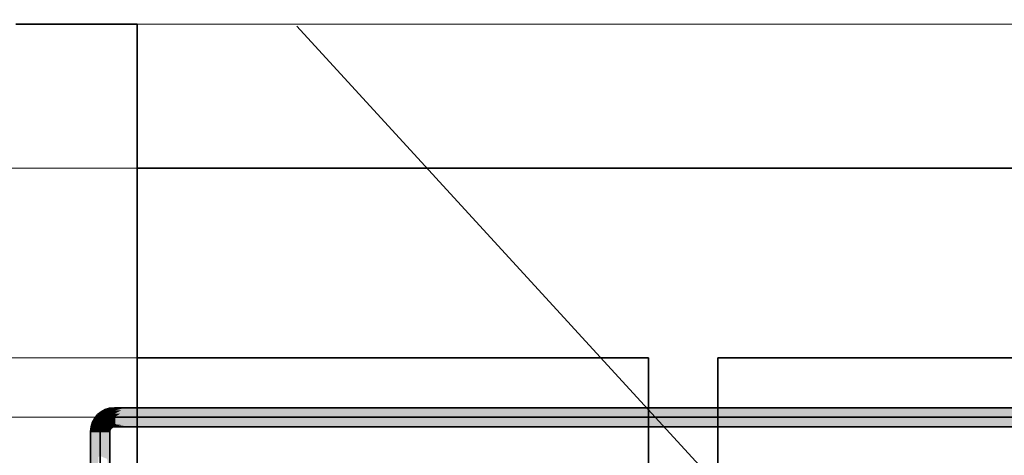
# Model space of a CAD drawing. Extents: x -208 to 552, y -140 to 454.
# Tile 11 of 47: x -78 to -22, y 353 to 379. Entities that reach past the tile are written whole.
import ezdxf
from ezdxf.lldxf.tags import DXFTag

# ---------------------------------------------------------------- set-up
doc = ezdxf.new("R2010")
doc.units = 0
doc.layers.get('0').update_dxf_attribs({"lineweight": 35})
for name, color, linetype, lineweight in [('0-Shading', 7, 'Continuous', 35), ('5_DG-BESTAND', 7, 'Continuous', 25), ('5_DG-FIRSTE-GRATE', 7, 'Continuous', 25)]:
    doc.layers.add(name, color=color, linetype=linetype, lineweight=lineweight)
doc.layers.add('H_Vorlauf', color=1, linetype='Continuous', lineweight=35, true_color=0xff0000)
doc.layers.add('H_Vorlauf_Beschriftung', color=1, linetype='Continuous', lineweight=18, true_color=0xff0000)
doc.styles.get("Standard").update_dxf_attribs({"font": 'arial.ttf'})
tags = doc.linetypes.add('ALL_S14', pattern=[0.002, 0.001, -0.001]).pattern_tags.tags
tags[6:7] = [DXFTag(74, 4), DXFTag(75, 0), DXFTag(340, '0'), DXFTag(46, 1.0), DXFTag(50, 0.0), DXFTag(44, 0.0), DXFTag(45, 0.0)]
tags[4:5] = [DXFTag(74, 4), DXFTag(75, 0), DXFTag(340, '0'), DXFTag(46, 1.0), DXFTag(50, 0.0), DXFTag(44, 0.0), DXFTag(45, 0.0)]
tags = doc.linetypes.add('VERDECKT2_S2', pattern=[0.0027, 0.002, -0.0007]).pattern_tags.tags
tags[6:7] = [DXFTag(74, 4), DXFTag(75, 0), DXFTag(340, '0'), DXFTag(46, 1.0), DXFTag(50, 0.0), DXFTag(44, 0.0), DXFTag(45, 0.0)]
tags[4:5] = [DXFTag(74, 4), DXFTag(75, 0), DXFTag(340, '0'), DXFTag(46, 1.0), DXFTag(50, 0.0), DXFTag(44, 0.0), DXFTag(45, 0.0)]

# ---------------------------------------------------------------- blocks, each defined once
blk = doc.blocks.new('Shading-A06HSU30NL', base_point=(253.809, 271.391))
at = {"layer": '0-Shading', "color": 14, "true_color": 0xaf0000}
for points in [[(-73.32, 355.893), (-73.362, 356.049), (-73.613, 355.772), (-73.693, 355.911)], [(-73.006, 355.934), (-73.006, 356.095), (-73.32, 355.893), (-73.362, 356.049)], [(-74.057, 355.327), (-74.197, 355.408), (-74.178, 355.035), (-74.334, 355.076)], [(-73.864, 355.579), (-73.978, 355.693), (-74.057, 355.327), (-74.197, 355.408)], [(-73.613, 355.772), (-73.693, 355.911), (-73.864, 355.579), (-73.978, 355.693)], [(-74.178, 355.035), (-74.334, 355.076), (-74.22, 354.72), (-74.381, 354.72)], [(-73.378, 354.935), (-73.383, 354.939), (-73.427, 354.833)], [(-73.271, 354.792), (-73.244, 354.858), (-73.427, 354.833), (-73.378, 354.935)], [(-73.31, 355.025), (-73.314, 355.029), (-73.383, 354.939)], [(-73.378, 354.935), (-73.302, 355.017), (-73.383, 354.939), (-73.31, 355.025)], [(-73.244, 354.858), (-73.2, 354.915), (-73.378, 354.935), (-73.302, 355.017)], [(-73.221, 355.093), (-73.224, 355.098), (-73.314, 355.029)], [(-73.31, 355.025), (-73.215, 355.083), (-73.314, 355.029), (-73.221, 355.093)], [(-73.302, 355.017), (-73.208, 355.07), (-73.31, 355.025), (-73.215, 355.083)], [(-73.2, 354.915), (-73.143, 354.959), (-73.302, 355.017), (-73.208, 355.07)], [(-73.117, 355.136), (-73.119, 355.142), (-73.224, 355.098)], [(-73.221, 355.093), (-73.114, 355.125), (-73.224, 355.098), (-73.117, 355.136)], [(-73.215, 355.083), (-73.11, 355.111), (-73.221, 355.093), (-73.114, 355.125)], [(-73.208, 355.07), (-73.106, 355.094), (-73.215, 355.083), (-73.11, 355.111)], [(-73.143, 354.959), (-73.077, 354.986), (-73.208, 355.07), (-73.106, 355.094)], [(-73.006, 355.15), (-73.006, 355.157), (-73.119, 355.142)], [(-73.117, 355.136), (-73.006, 355.139), (-73.119, 355.142), (-73.006, 355.15)], [(-73.114, 355.125), (-73.006, 355.124), (-73.117, 355.136), (-73.006, 355.139)], [(-73.11, 355.111), (-73.006, 355.107), (-73.114, 355.125), (-73.006, 355.124)], [(-73.106, 355.094), (-73.006, 355.09), (-73.11, 355.111), (-73.006, 355.107)], [(-73.077, 354.986), (-73.006, 354.995), (-73.106, 355.094), (-73.006, 355.09)], [(-73.271, 354.792), (-73.427, 354.833), (-73.281, 354.72), (-73.442, 354.72)]]:
    blk.add_solid(points, dxfattribs=at)
at = {"layer": '0-Shading', "color": 14, "true_color": 0xb00000}
for points in [[(-72.322, 356.095), (-73.006, 356.095), (-73.006, 355.981)], [(-72.322, 356.095), (-73.006, 355.934), (-71.897, 356.095), (-72.971, 355.934)], [(-73.006, 355.934), (-72.322, 356.095), (-73.006, 355.981)], [(-71.897, 356.095), (-72.971, 355.934), (-71.322, 356.095), (-72.619, 355.934)], [(-71.322, 356.095), (-72.619, 355.934), (-70.395, 356.095), (-72.134, 355.934)], [(-70.395, 356.095), (-72.134, 355.934), (-13.595, 356.095), (-13.197, 355.934)], [(-72.978, 355.148), (-73.006, 355.157), (-73.006, 355.15)], [(-72.437, 355.106), (-71.665, 355.12), (-72.978, 355.148), (-73.006, 355.157)], [(-70.17, 355.157), (-73.006, 355.157), (-70.107, 355.149)], [(-71.665, 355.12), (-70.107, 355.149), (-73.006, 355.157)], [(-73.006, 355.139), (-72.908, 355.127), (-73.006, 355.15), (-72.978, 355.148)], [(-73.006, 355.124), (-72.784, 355.09), (-73.006, 355.139), (-72.908, 355.127)], [(-73.006, 355.107), (-72.62, 355.041), (-73.006, 355.124), (-72.784, 355.09)], [(-73.006, 355.09), (-72.467, 354.995), (-73.006, 355.107), (-72.62, 355.041)], [(-73.006, 354.995), (-72.467, 354.995), (-73.006, 355.09)], [(-72.978, 355.148), (-72.908, 355.127), (-72.437, 355.106), (-72.731, 355.106)], [(-72.166, 354.995), (-71.829, 354.995), (-72.784, 355.09), (-72.908, 355.127)], [(-72.784, 355.09), (-72.62, 355.041), (-72.166, 354.995), (-72.352, 354.995)], [(-72.731, 355.106), (-71.829, 354.995), (-53.708, 355.106), (-11.945, 354.995)], [(-72.62, 355.041), (-72.467, 354.995), (-72.352, 354.995)], [(-71.665, 355.12), (-72.437, 355.106), (-71.139, 355.106)], [(-69.753, 355.106), (-70.107, 355.149), (-71.139, 355.106), (-71.665, 355.12)], [(-70.107, 355.149), (-12.004, 355.106), (-70.17, 355.157), (-12.03, 355.157)], [(-53.708, 355.106), (-12.003, 355.106), (-70.107, 355.149), (-12.004, 355.106)], [(-53.708, 355.106), (-70.107, 355.149), (-69.753, 355.106)], [(-12.003, 355.106), (-53.708, 355.106), (-11.945, 354.995)], [(-74.22, 348.812), (-74.22, 354.72), (-74.381, 346.365), (-74.381, 354.72)], [(-73.281, 348.812), (-73.281, 354.72), (-73.442, 354.72)], [(-73.396, 353.031), (-73.442, 354.72), (-73.442, 353.142)]]:
    blk.add_solid(points, dxfattribs=at)
at = {"layer": '0-Shading', "color": 1, "true_color": 0xf50000}
for points in [[(-73.589, 355.304), (-73.864, 355.579), (-73.72, 355.133), (-74.057, 355.327)], [(-73.418, 355.435), (-73.613, 355.772), (-73.589, 355.304), (-73.864, 355.579)], [(-73.219, 355.517), (-73.32, 355.893), (-73.418, 355.435), (-73.613, 355.772)], [(-73.224, 355.098), (-73.418, 355.435), (-73.314, 355.029), (-73.589, 355.304)], [(-73.119, 355.142), (-73.219, 355.517), (-73.224, 355.098), (-73.418, 355.435)], [(-73.006, 355.545), (-73.006, 355.934), (-73.219, 355.517), (-73.32, 355.893)], [(-73.006, 355.157), (-73.006, 355.545), (-73.119, 355.142), (-73.219, 355.517)], [(-72.971, 355.934), (-73.006, 355.934), (-73.006, 355.911)], [(-73.006, 355.911), (-73.006, 355.743), (-72.971, 355.934), (-72.987, 355.752)], [(-72.987, 355.752), (-73.006, 355.743), (-72.997, 355.64), (-73.006, 355.637)], [(-72.997, 355.64), (-73.006, 355.637), (-73.003, 355.575), (-73.006, 355.575)], [(-70.245, 355.563), (-70.032, 355.636), (-73.006, 355.545), (-72.157, 355.601)], [(-72.157, 355.601), (-72.935, 355.589), (-73.006, 355.545)], [(-73.003, 355.575), (-73.006, 355.545), (-72.935, 355.589)], [(-73.006, 355.575), (-73.006, 355.545), (-73.003, 355.575)], [(-73.006, 355.545), (-70.296, 355.545), (-70.245, 355.563)], [(-73.006, 355.157), (-70.17, 355.157), (-73.006, 355.545), (-70.296, 355.545)], [(-72.997, 355.64), (-73.003, 355.575), (-72.666, 355.753), (-72.935, 355.589)], [(-72.666, 355.753), (-72.987, 355.752), (-72.997, 355.64)], [(-72.971, 355.934), (-72.987, 355.752), (-72.619, 355.934)], [(-72.619, 355.934), (-72.987, 355.752), (-72.134, 355.934), (-72.666, 355.753)], [(-69.721, 355.762), (-72.105, 355.755), (-72.157, 355.601), (-72.935, 355.589)], [(-72.666, 355.753), (-72.935, 355.589), (-72.105, 355.755)], [(-71.932, 355.789), (-72.56, 355.789), (-72.105, 355.755), (-72.666, 355.753)], [(-13.197, 355.934), (-72.134, 355.934), (-60.573, 355.789), (-72.56, 355.789)], [(-69.662, 355.762), (-69.721, 355.762), (-70.032, 355.636), (-72.157, 355.601)], [(-71.932, 355.789), (-72.105, 355.755), (-69.649, 355.766), (-69.721, 355.762)], [(-71.932, 355.789), (-69.649, 355.766), (-69.582, 355.789)], [(-70.296, 355.545), (-34.765, 355.789), (-70.245, 355.563)], [(-34.765, 355.789), (-70.296, 355.545), (-12.955, 355.789), (-12.549, 355.545)], [(-70.296, 355.545), (-70.17, 355.157), (-12.549, 355.545), (-12.03, 355.157)], [(-60.573, 355.789), (-70.032, 355.636), (-34.765, 355.789), (-70.245, 355.563)], [(-70.032, 355.636), (-60.573, 355.789), (-69.662, 355.762)], [(-69.721, 355.762), (-69.662, 355.762), (-69.649, 355.766)], [(-69.662, 355.762), (-60.573, 355.789), (-69.582, 355.789)], [(-13.197, 355.934), (-60.573, 355.789), (-13.191, 355.931)], [(-60.573, 355.789), (-34.765, 355.789), (-13.191, 355.931), (-13.184, 355.926)], [(-34.765, 355.789), (-12.955, 355.789), (-13.184, 355.926)], [(-73.803, 354.934), (-74.178, 355.035), (-73.831, 354.72), (-74.22, 354.72)], [(-73.72, 355.133), (-74.057, 355.327), (-73.803, 354.934), (-74.178, 355.035)], [(-73.427, 354.833), (-73.803, 354.934), (-73.442, 354.72), (-73.831, 354.72)], [(-73.383, 354.939), (-73.72, 355.133), (-73.427, 354.833), (-73.803, 354.934)], [(-73.314, 355.029), (-73.589, 355.304), (-73.383, 354.939), (-73.72, 355.133)], [(-73.831, 354.72), (-74.22, 354.72), (-74.22, 348.812)], [(-73.831, 353.303), (-73.831, 354.72), (-73.927, 353.263)], [(-73.442, 353.142), (-73.442, 354.72), (-73.831, 353.303), (-73.831, 354.72)]]:
    blk.add_solid(points, dxfattribs=at)
blk = doc.blocks.new('Referenz-A06HSU36NL', base_point=(-177.958, -120.344))
at = {"layer": '5_DG-BESTAND', "color": 0, "lineweight": 35}
for p, q in [((-71.704, 378.271), (-78.704, 378.271)), ((-71.704, 132.342), (-71.704, 378.271)), ((-71.704, 369.944), (-17.788, 369.944)), ((-42.154, 358.972), (-71.704, 358.972)), ((-42.154, 272.092), (-42.154, 358.972)), ((-15.731, 358.972), (-38.154, 358.972)), ((-38.154, 358.972), (-38.154, 281.062))]:
    blk.add_line(p, q, dxfattribs=at)
at = {"layer": '5_DG-BESTAND', "color": 0, "linetype": 'VERDECKT2_S2', "lineweight": 18, "ltscale": 0.18}
for p, q in [((-71.704, 369.944), (-108.838, 369.944)), ((-97.334, 358.972), (-71.704, 358.972))]:
    blk.add_line(p, q, dxfattribs=at)
at = {"layer": '5_DG-FIRSTE-GRATE', "color": 0, "linetype": 'ALL_S14', "lineweight": 18, "ltscale": 0.18}
for p, q in [((78.2, 378.271), (-71.704, 378.271)), ((-62.477, 378.154), (3.876, 305.694))]:
    blk.add_line(p, q, dxfattribs=at)
blk = doc.blocks.new('Bauteilbeschriftung-A06HSU46NL', base_point=(-29.792, 357.3))
at = {"color": 0, "lineweight": -2}
for p, q in [((-29.792, 403.375), (7.615, 403.375)), ((-29.792, 383.375), (-29.792, 403.375)), ((7.615, 403.375), (7.615, 383.375)), ((-29.792, 398.375), (7.615, 398.375)), ((-29.792, 393.375), (7.615, 393.375)), ((-29.792, 388.375), (7.615, 388.375)), ((7.615, 383.375), (-29.792, 383.375))]:
    blk.add_line(p, q, dxfattribs=at)
at = {"color": 0, "linetype": 'ByBlock', "lineweight": -2, "ltscale": 0.18}
blk.add_line((-11.088, 383.375), (-11.088, 357.3), dxfattribs=at)
at = {"color": 0, "linetype": 'ByBlock', "lineweight": -2, "ltscale": 0.18, "char_height": 2, "attachment_point": 1}
for s, insert in [('{\\fArial;DN 12}', (-29.125, 401.875)), ('{\\fArial;Mitte Bauteil = 10 cm ab FFB}', (-29.125, 396.875)), ('{\\fArial;ṁ = 69.23 kg/h}', (-29.125, 391.875)), ('{\\fArial;Temponox }', (-29.125, 386.875))]:
    blk.add_mtext(s, dxfattribs=dict(at, insert=insert))
blk = doc.blocks.new('Rohr - 1703-A06HSU74NL', base_point=(-73.831, 331.262))
at = {"color": 0, "linetype": 'ByBlock', "lineweight": -2, "ltscale": 0.35}
for p, q in [((-11.088, 355.545), (-73.831, 355.545)), ((-73.831, 355.545), (-73.831, 331.262))]:
    blk.add_line(p, q, dxfattribs=at)
blk = doc.blocks.new('Bauteilbeschriftung-A06HSU76NL', base_point=(-132.197, 345.545))
at = {"color": 0, "linetype": 'ByBlock', "lineweight": -2, "ltscale": 0.18}
blk.add_line((-94.79, 355.545), (-73.831, 355.545), dxfattribs=at)
blk = doc.blocks.new('Geometrie-A06HSU7QNL', base_point=(-78.254, 158.637))
at = {"layer": 'H_Vorlauf', "lineweight": -2}
for p, q in [((-11.945, 356.095), (-73.006, 356.095)), ((-73.006, 355.773), (-73.006, 356.095)), ((-73.006, 354.995), (-73.006, 356.095)), ((-73.006, 355.318), (-73.006, 355.773)), ((-73.006, 354.995), (-73.006, 355.318)), ((-73.006, 354.995), (-11.945, 354.995)), ((-74.381, 354.72), (-74.381, 332.032)), ((-74.059, 354.72), (-74.381, 354.72)), ((-73.281, 354.72), (-74.381, 354.72)), ((-73.603, 354.72), (-74.059, 354.72)), ((-73.281, 354.72), (-73.603, 354.72)), ((-73.281, 332.032), (-73.281, 354.72))]:
    blk.add_line(p, q, dxfattribs=at)
for major_axis in [(0, 1.375), (0, 0.275)]:
    blk.add_ellipse((-73.006, 354.72), major_axis=major_axis, ratio=1, start_param=0, end_param=1.570796, dxfattribs=at)

msp = doc.modelspace()

# ---------------------------------------------------------------- block references
at = {"color": 251, "lineweight": 25, "ltscale": 0.25, "true_color": 0x585858}
msp.add_blockref('Referenz-A06HSU36NL', (-177.958, -120.344), dxfattribs=at)
at = {"linetype": 'Continuous', "ltscale": 0.35}
msp.add_blockref('Geometrie-A06HSU7QNL', (-78.254, 158.637), dxfattribs=at)
msp.add_blockref('Shading-A06HSU30NL', (253.809, 271.391))
at = {"layer": 'H_Vorlauf', "ltscale": 0.35}
msp.add_blockref('Rohr - 1703-A06HSU74NL', (-73.831, 331.262), dxfattribs=at)
at = {"layer": 'H_Vorlauf_Beschriftung', "ltscale": 0.18}
for name, p in [('Bauteilbeschriftung-A06HSU46NL', (-29.792, 357.3)), ('Bauteilbeschriftung-A06HSU76NL', (-132.197, 345.545))]:
    msp.add_blockref(name, p, dxfattribs=at)

doc.saveas('drawing.dxf')
